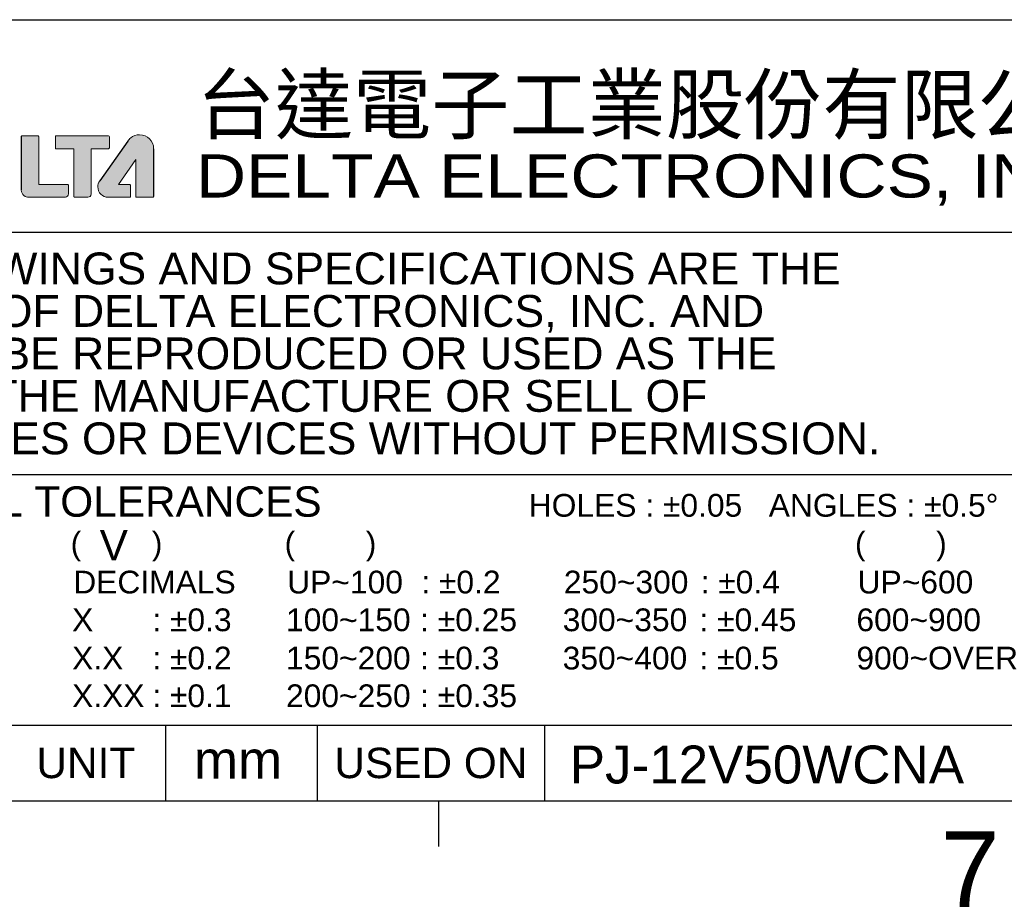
# Model space of a CAD drawing. Extents: x 210 to 804, y -840 to 420.
# Tile 33 of 50: x 620 to 685, y 9 to 66. Entities that reach past the tile are written whole.
import ezdxf
from ezdxf.enums import TextEntityAlignment as Align

# ---------------------------------------------------------------- set-up
doc = ezdxf.new("R2010")
doc.units = 0
doc.header["$LTSCALE"] = 0.5
doc.layers.get('0').update_dxf_attribs({"linetype": 'CONTINUOUS'})
for name, color, linetype in [('2', 2, 'CONTINUOUS'), ('3', 3, 'CONTINUOUS'), ('DIM', 7, 'CONTINUOUS'), ('PAPER', 7, 'CONTINUOUS')]:
    doc.layers.add(name, color=color, linetype=linetype)
doc.styles.add('ARIAL', font='ARIAL.TTF')
doc.styles.add('微軟正黑體', font='MSJH.ttf')

# ---------------------------------------------------------------- blocks, each defined once
blk = doc.blocks.new('A2')
h = blk.add_hatch(color=256)
h.dxf.hatch_style = 1
edge = h.paths.add_edge_path()
edge.add_spline(control_points=[(623.602, 55.009), (623.6, 54.967), (623.581, 54.918), (623.545, 54.871)], knot_values=[17, 17, 17, 17, 18, 18, 18, 18], degree=3, periodic=0)
edge.add_spline(control_points=[(623.545, 54.871), (623.508, 54.825), (623.466, 54.794), (623.413, 54.792)], knot_values=[16, 16, 16, 16, 17, 17, 17, 17], degree=3, periodic=0)
edge.add_spline(control_points=[(623.411, 54.792), (623.411, 54.792), (623.41, 54.792), (623.41, 54.792)], knot_values=[14, 14, 14, 14, 14.999968, 14.999968, 14.999968, 14.999968], degree=3, periodic=0)
edge.add_spline(control_points=[(623.41, 54.792), (623.41, 54.792), (620.977, 54.792), (620.977, 54.792)], knot_values=[13, 13, 13, 13, 14, 14, 14, 14], degree=3, periodic=0)
edge.add_spline(control_points=[(620.977, 54.792), (620.885, 54.793), (620.765, 54.826), (620.666, 54.904)], knot_values=[12, 12, 12, 12, 13, 13, 13, 13], degree=3, periodic=0)
edge.add_spline(control_points=[(620.666, 54.904), (620.568, 54.981), (620.491, 55.102), (620.491, 55.28)], knot_values=[11, 11, 11, 11, 12, 12, 12, 12], degree=3, periodic=0)
edge.add_line((620.491, 55.28), (620.491, 58.789))
edge.add_spline(control_points=[(620.491, 58.789), (620.491, 58.816), (620.514, 58.838), (620.54, 58.838)], knot_values=[7, 7, 7, 7, 8, 8, 8, 8], degree=3, periodic=0)
edge.add_spline(control_points=[(620.54, 58.838), (620.54, 58.838), (621.593, 58.838), (621.593, 58.838)], knot_values=[6, 6, 6, 6, 7, 7, 7, 7], degree=3, periodic=0)
edge.add_spline(control_points=[(621.593, 58.838), (621.606, 58.838), (621.618, 58.832), (621.627, 58.823)], knot_values=[5, 5, 5, 5, 6, 6, 6, 6], degree=3, periodic=0)
edge.add_spline(control_points=[(621.627, 58.823), (621.636, 58.814), (621.642, 58.802), (621.642, 58.789)], knot_values=[4, 4, 4, 4, 5, 5, 5, 5], degree=3, periodic=0)
edge.add_spline(control_points=[(621.642, 58.789), (621.642, 58.789), (621.642, 55.632), (621.642, 55.632)], knot_values=[3, 3, 3, 3, 4, 4, 4, 4], degree=3, periodic=0)
edge.add_spline(control_points=[(621.642, 55.632), (621.642, 55.632), (623.553, 55.632), (623.553, 55.632)], knot_values=[2, 2, 2, 2, 3, 3, 3, 3], degree=3, periodic=0)
edge.add_spline(control_points=[(623.553, 55.632), (623.566, 55.632), (623.578, 55.627), (623.587, 55.618)], knot_values=[1, 1, 1, 1, 2, 2, 2, 2], degree=3, periodic=0)
edge.add_spline(control_points=[(623.587, 55.618), (623.597, 55.609), (623.601, 55.597), (623.601, 55.584)], knot_values=[0, 0, 0, 0, 1, 1, 1, 1], degree=3, periodic=0)
edge.add_spline(control_points=[(623.601, 55.584), (623.601, 55.429), (623.601, 55.08), (623.602, 55.011)], knot_values=[20, 20, 20, 20, 21, 21, 21, 21], degree=3, periodic=0)
edge.add_spline(control_points=[(623.601, 55.009), (623.601, 55.009), (623.601, 55.009), (623.601, 55.009)], knot_values=[18.999928, 18.999928, 18.999928, 18.999928, 19, 19, 19, 19], degree=3, periodic=0)
h = blk.add_hatch(color=256)
h.dxf.hatch_style = 1
edge = h.paths.add_edge_path()
edge.add_spline(control_points=[(625.099, 55.024), (625.099, 55.024), (625.099, 57.972), (625.099, 57.972)], knot_values=[17, 17, 17, 17, 18, 18, 18, 18], degree=3, periodic=0)
edge.add_spline(control_points=[(625.099, 57.972), (625.099, 57.972), (625.099, 57.996), (625.099, 57.996)], knot_values=[18, 18, 18, 18, 19, 19, 19, 19], degree=3, periodic=0)
edge.add_spline(control_points=[(625.099, 57.996), (625.099, 57.996), (626.252, 57.996), (626.252, 57.996)], knot_values=[19, 19, 19, 19, 20, 20, 20, 20], degree=3, periodic=0)
edge.add_spline(control_points=[(626.252, 57.996), (626.265, 57.996), (626.277, 58.002), (626.287, 58.011)], knot_values=[20, 20, 20, 20, 21, 21, 21, 21], degree=3, periodic=0)
edge.add_spline(control_points=[(626.287, 58.011), (626.296, 58.02), (626.301, 58.032), (626.301, 58.045)], knot_values=[0, 0, 0, 0, 1, 1, 1, 1], degree=3, periodic=0)
edge.add_spline(control_points=[(626.301, 58.045), (626.301, 58.045), (626.301, 58.788), (626.301, 58.788)], knot_values=[1, 1, 1, 1, 2, 2, 2, 2], degree=3, periodic=0)
edge.add_spline(control_points=[(626.301, 58.788), (626.301, 58.815), (626.279, 58.836), (626.252, 58.836)], knot_values=[2, 2, 2, 2, 3, 3, 3, 3], degree=3, periodic=0)
edge.add_spline(control_points=[(626.252, 58.836), (626.252, 58.836), (622.79, 58.841), (622.79, 58.841)], knot_values=[3, 3, 3, 3, 4, 4, 4, 4], degree=3, periodic=0)
edge.add_spline(control_points=[(622.79, 58.841), (622.777, 58.841), (622.765, 58.835), (622.755, 58.826)], knot_values=[4, 4, 4, 4, 5, 5, 5, 5], degree=3, periodic=0)
edge.add_spline(control_points=[(622.755, 58.826), (622.746, 58.817), (622.741, 58.805), (622.741, 58.792)], knot_values=[5, 5, 5, 5, 6, 6, 6, 6], degree=3, periodic=0)
edge.add_spline(control_points=[(622.741, 58.792), (622.741, 58.792), (622.741, 58.041), (622.741, 58.041)], knot_values=[6, 6, 6, 6, 7, 7, 7, 7], degree=3, periodic=0)
edge.add_spline(control_points=[(622.741, 58.041), (622.741, 58.028), (622.746, 58.016), (622.755, 58.006)], knot_values=[7, 7, 7, 7, 8, 8, 8, 8], degree=3, periodic=0)
edge.add_spline(control_points=[(622.755, 58.006), (622.765, 57.997), (622.777, 57.992), (622.79, 57.992)], knot_values=[8, 8, 8, 8, 9, 9, 9, 9], degree=3, periodic=0)
edge.add_spline(control_points=[(622.79, 57.992), (622.79, 57.992), (623.957, 57.992), (623.957, 57.992)], knot_values=[9, 9, 9, 9, 10, 10, 10, 10], degree=3, periodic=0)
edge.add_spline(control_points=[(623.957, 57.992), (623.957, 57.992), (623.957, 54.85), (623.957, 54.85)], knot_values=[10, 10, 10, 10, 11, 11, 11, 11], degree=3, periodic=0)
edge.add_spline(control_points=[(623.957, 54.85), (623.957, 54.837), (623.962, 54.825), (623.972, 54.816)], knot_values=[11, 11, 11, 11, 12, 12, 12, 12], degree=3, periodic=0)
edge.add_spline(control_points=[(623.972, 54.816), (623.981, 54.807), (623.993, 54.802), (624.006, 54.802)], knot_values=[12, 12, 12, 12, 13, 13, 13, 13], degree=3, periodic=0)
edge.add_spline(control_points=[(624.006, 54.802), (624.006, 54.802), (624.889, 54.802), (624.889, 54.802)], knot_values=[13, 13, 13, 13, 14, 14, 14, 14], degree=3, periodic=0)
edge.add_spline(control_points=[(624.891, 54.802), (624.935, 54.802), (624.986, 54.817), (625.027, 54.853)], knot_values=[15, 15, 15, 15, 16, 16, 16, 16], degree=3, periodic=0)
edge.add_spline(control_points=[(625.027, 54.853), (625.067, 54.886), (625.099, 54.944), (625.099, 55.024)], knot_values=[16, 16, 16, 16, 17, 17, 17, 17], degree=3, periodic=0)
h = blk.add_hatch(color=256)
h.dxf.hatch_style = 1
edge = h.paths.add_edge_path()
edge.add_spline(control_points=[(625.663, 55.87), (625.585, 55.759), (625.539, 55.623), (625.539, 55.477)], knot_values=[4, 4, 4, 4, 5, 5, 5, 5], degree=3, periodic=0)
edge.add_spline(control_points=[(625.539, 55.477), (625.539, 55.099), (625.845, 54.792), (626.224, 54.792)], knot_values=[5, 5, 5, 5, 6, 6, 6, 6], degree=3, periodic=0)
edge.add_spline(control_points=[(626.224, 54.792), (626.224, 54.792), (627.645, 54.792), (627.645, 54.792)], knot_values=[6, 6, 6, 6, 7, 7, 7, 7], degree=3, periodic=0)
edge.add_spline(control_points=[(627.645, 54.792), (627.658, 54.792), (627.671, 54.797), (627.68, 54.807)], knot_values=[7, 7, 7, 7, 8, 8, 8, 8], degree=3, periodic=0)
edge.add_spline(control_points=[(627.68, 54.807), (627.689, 54.816), (627.694, 54.828), (627.694, 54.841)], knot_values=[8, 8, 8, 8, 9, 9, 9, 9], degree=3, periodic=0)
edge.add_spline(control_points=[(627.694, 54.841), (627.694, 54.841), (627.694, 55.583), (627.694, 55.583)], knot_values=[9, 9, 9, 9, 10, 10, 10, 10], degree=3, periodic=0)
edge.add_spline(control_points=[(627.694, 55.583), (627.694, 55.596), (627.689, 55.608), (627.68, 55.618)], knot_values=[10, 10, 10, 10, 11, 11, 11, 11], degree=3, periodic=0)
edge.add_spline(control_points=[(627.68, 55.618), (627.671, 55.627), (627.658, 55.632), (627.645, 55.632)], knot_values=[11, 11, 11, 11, 12, 12, 12, 12], degree=3, periodic=0)
edge.add_spline(control_points=[(627.645, 55.632), (627.645, 55.632), (626.896, 55.632), (626.896, 55.632)], knot_values=[12, 12, 12, 12, 13, 13, 13, 13], degree=3, periodic=0)
edge.add_spline(control_points=[(626.896, 55.632), (626.896, 55.632), (628.048, 57.289), (628.048, 57.289)], knot_values=[13, 13, 13, 13, 14, 14, 14, 14], degree=3, periodic=0)
edge.add_spline(control_points=[(628.048, 57.289), (628.048, 57.289), (628.049, 54.841), (628.049, 54.841)], knot_values=[14, 14, 14, 14, 15, 15, 15, 15], degree=3, periodic=0)
edge.add_spline(control_points=[(628.049, 54.841), (628.049, 54.828), (628.054, 54.816), (628.063, 54.807)], knot_values=[15, 15, 15, 15, 16, 16, 16, 16], degree=3, periodic=0)
edge.add_spline(control_points=[(628.063, 54.807), (628.072, 54.797), (628.085, 54.792), (628.098, 54.792)], knot_values=[16, 16, 16, 16, 17, 17, 17, 17], degree=3, periodic=0)
edge.add_spline(control_points=[(628.098, 54.792), (628.098, 54.792), (629.171, 54.792), (629.171, 54.792)], knot_values=[17, 17, 17, 17, 18, 18, 18, 18], degree=3, periodic=0)
edge.add_spline(control_points=[(629.171, 54.792), (629.184, 54.792), (629.196, 54.797), (629.206, 54.807)], knot_values=[18, 18, 18, 18, 19, 19, 19, 19], degree=3, periodic=0)
edge.add_spline(control_points=[(629.206, 54.807), (629.215, 54.816), (629.22, 54.828), (629.22, 54.841)], knot_values=[19, 19, 19, 19, 20, 20, 20, 20], degree=3, periodic=0)
edge.add_line((629.22, 54.841), (629.22, 57.996))
edge.add_spline(control_points=[(629.22, 57.996), (629.22, 58.505), (628.807, 58.917), (628.299, 58.917)], knot_values=[21, 21, 21, 21, 22, 22, 22, 22], degree=3, periodic=0)
edge.add_spline(control_points=[(628.299, 58.917), (628.073, 58.917), (627.867, 58.836), (627.707, 58.701)], knot_values=[0, 0, 0, 0, 1, 1, 1, 1], degree=3, periodic=0)
edge.add_spline(control_points=[(627.707, 58.701), (627.646, 58.652), (627.57, 58.572), (627.513, 58.489)], knot_values=[1, 1, 1, 1, 2, 2, 2, 2], degree=3, periodic=0)
edge.add_line((627.513, 58.489), (625.663, 55.87))
for p, q in [((620.491, 58.789), (620.491, 55.28)), ((627.513, 58.489), (625.663, 55.87)), ((629.22, 57.996), (629.22, 54.841))]:
    blk.add_line(p, q)
at = {"lineweight": 0}
for points in [[(620.54, 58.838), (620.514, 58.838), (620.491, 58.816), (620.491, 58.789)], [(621.593, 58.838), (621.593, 58.838), (620.54, 58.838), (620.54, 58.838)], [(621.627, 58.823), (621.618, 58.832), (621.606, 58.838), (621.593, 58.838)], [(621.642, 58.789), (621.642, 58.802), (621.636, 58.814), (621.627, 58.823)], [(621.642, 55.632), (621.642, 55.632), (621.642, 58.789), (621.642, 58.789)], [(622.755, 58.826), (622.746, 58.817), (622.741, 58.805), (622.741, 58.792)], [(622.741, 58.792), (622.741, 58.792), (622.741, 58.041), (622.741, 58.041)], [(622.79, 58.841), (622.777, 58.841), (622.765, 58.835), (622.755, 58.826)], [(626.252, 58.836), (626.252, 58.836), (622.79, 58.841), (622.79, 58.841)], [(626.301, 58.788), (626.301, 58.815), (626.279, 58.836), (626.252, 58.836)], [(626.301, 58.045), (626.301, 58.045), (626.301, 58.788), (626.301, 58.788)], [(627.707, 58.701), (627.646, 58.652), (627.57, 58.572), (627.513, 58.489)], [(628.299, 58.917), (628.073, 58.917), (627.867, 58.836), (627.707, 58.701)], [(629.22, 57.996), (629.22, 58.505), (628.807, 58.917), (628.299, 58.917)], [(622.741, 58.041), (622.741, 58.028), (622.746, 58.016), (622.755, 58.006)], [(622.755, 58.006), (622.765, 57.997), (622.777, 57.992), (622.79, 57.992)], [(622.79, 57.992), (622.79, 57.992), (623.957, 57.992), (623.957, 57.992)], [(623.957, 57.992), (623.957, 57.992), (623.957, 54.85), (623.957, 54.85)], [(625.099, 57.972), (625.099, 57.972), (625.099, 57.996), (625.099, 57.996)], [(625.099, 57.996), (625.099, 57.996), (626.252, 57.996), (626.252, 57.996)], [(625.099, 55.024), (625.099, 55.024), (625.099, 57.972), (625.099, 57.972)], [(626.252, 57.996), (626.265, 57.996), (626.277, 58.002), (626.287, 58.011)], [(626.287, 58.011), (626.296, 58.02), (626.301, 58.032), (626.301, 58.045)], [(626.896, 55.632), (626.896, 55.632), (628.048, 57.289), (628.048, 57.289)], [(628.048, 57.289), (628.048, 57.289), (628.049, 54.841), (628.049, 54.841)], [(620.491, 55.28), (620.491, 55.102), (620.568, 54.981), (620.666, 54.904)], [(623.553, 55.632), (623.553, 55.632), (621.642, 55.632), (621.642, 55.632)], [(623.587, 55.618), (623.578, 55.627), (623.566, 55.632), (623.553, 55.632)], [(623.601, 55.584), (623.601, 55.597), (623.597, 55.609), (623.587, 55.618)], [(623.602, 55.011), (623.601, 55.08), (623.601, 55.429), (623.601, 55.584)], [(627.645, 55.632), (627.645, 55.632), (626.896, 55.632), (626.896, 55.632)], [(627.68, 55.618), (627.671, 55.627), (627.658, 55.632), (627.645, 55.632)], [(627.694, 55.583), (627.694, 55.596), (627.689, 55.608), (627.68, 55.618)], [(627.694, 54.841), (627.694, 54.841), (627.694, 55.583), (627.694, 55.583)], [(620.666, 54.904), (620.765, 54.826), (620.885, 54.793), (620.977, 54.792)], [(620.977, 54.792), (620.977, 54.792), (623.41, 54.792), (623.41, 54.792)], [(623.41, 54.792), (623.41, 54.792), (623.411, 54.792), (623.411, 54.792)], [(623.411, 54.792), (623.411, 54.792), (623.413, 54.792), (623.413, 54.792)], [(623.413, 54.792), (623.466, 54.794), (623.508, 54.825), (623.545, 54.871)], [(623.545, 54.871), (623.581, 54.918), (623.6, 54.967), (623.602, 55.009)], [(623.601, 55.009), (623.601, 55.009), (623.602, 55.011), (623.602, 55.011)], [(623.602, 55.009), (623.602, 55.009), (623.601, 55.009), (623.601, 55.009)], [(623.957, 54.85), (623.957, 54.837), (623.962, 54.825), (623.972, 54.816)], [(623.972, 54.816), (623.981, 54.807), (623.993, 54.802), (624.006, 54.802)], [(624.006, 54.802), (624.006, 54.802), (624.889, 54.802), (624.889, 54.802)], [(624.889, 54.802), (624.889, 54.802), (624.891, 54.802), (624.891, 54.802)], [(624.891, 54.802), (624.935, 54.802), (624.986, 54.817), (625.027, 54.853)], [(625.027, 54.853), (625.067, 54.886), (625.099, 54.944), (625.099, 55.024)], [(626.224, 54.792), (626.224, 54.792), (627.645, 54.792), (627.645, 54.792)], [(627.645, 54.792), (627.658, 54.792), (627.671, 54.797), (627.68, 54.807)], [(627.68, 54.807), (627.689, 54.816), (627.694, 54.828), (627.694, 54.841)], [(628.049, 54.841), (628.049, 54.828), (628.054, 54.816), (628.063, 54.807)], [(628.063, 54.807), (628.072, 54.797), (628.085, 54.792), (628.098, 54.792)], [(628.098, 54.792), (628.098, 54.792), (629.171, 54.792), (629.171, 54.792)], [(629.171, 54.792), (629.184, 54.792), (629.196, 54.797), (629.206, 54.807)], [(629.206, 54.807), (629.215, 54.816), (629.22, 54.828), (629.22, 54.841)]]:
    blk.add_open_spline(points, degree=3, dxfattribs=at)
blk.add_open_spline([(625.663, 55.87), (625.585, 55.759), (625.539, 55.623), (625.539, 55.477), (625.539, 55.099), (625.845, 54.792), (626.224, 54.792)], degree=3, knots=[4, 4, 4, 4, 5, 5, 5, 6, 6, 6, 6], dxfattribs=at)
at = {"layer": '3'}
blk.add_line((599, 20), (694, 20), dxfattribs=at)
at = {"layer": 'PAPER', "color": 3}
for p, q in [((599, 66.5), (694, 66.5)), ((599, 52.5), (694, 52.5)), ((694, 36.5), (599, 36.5)), ((630, 20), (630, 15)), ((640, 20), (640, 15)), ((655, 20), (655, 15)), ((225, 15), (789, 15))]:
    blk.add_line(p, q, dxfattribs=at)
at = {"layer": 'PAPER', "color": 2}
blk.add_line((648, 15), (648, 12), dxfattribs=at)
at = {"style": 'ARIAL'}
for tag, height, p in [('TITLE', 4.5, (749.838, 40.884)), ('XXXXXXXXXX', 4, (749.838, 24.457))]:
    blk.add_attdef(tag, text='', height=height, dxfattribs=at).set_placement(p, align=Align.CENTER)
for tag, p, height in [('V', (625.663, 30.86), 2), ('00', (779.828, 20.28), 4), ('2_____2', (724.259, 16.66), 2.5), ("XX/XX'XX", (760.132, 16.138), 2.5), ('mm', (631.876, 16.458), 2.5), ('ADP-XX', (656.659, 16.148), 2.5), ('--', (612.881, 16.262), 2.5)]:
    blk.add_attdef(tag, p, '', height=height, dxfattribs=at)
at = {"layer": '2', "style": '微軟正黑體'}
blk.add_text('台達電子工業股份有限公司', height=3.78, dxfattribs=at).set_placement((632.06, 59.023))
at = {"layer": 'PAPER', "color": 2, "style": 'ARIAL', "width": 1.154139}
blk.add_text('DELTA ELECTRONICS, INC.', height=2.84004, dxfattribs=at).set_placement((632.012, 54.778), (692.314, 54.778), align=Align.FIT)
at = {"layer": 'PAPER', "color": 2, "style": 'ARIAL'}
for s, p in [('THESE DRAWINGS AND SPECIFICATIONS ARE THE', (602, 50.1)), ('PROPERTY OF DELTA ELECTRONICS, INC. AND', (602, 47.3)), ('SHALL NOT BE REPRODUCED OR USED AS THE', (602, 44.5)), ('BASIS FOR THE MANUFACTURE OR SELL OF', (602, 41.7)), ('APPARATUSES OR DEVICES WITHOUT PERMISSION.', (602, 38.9))]:
    blk.add_text(s, height=2.1, dxfattribs=at).set_placement(p, align=Align.MIDDLE_LEFT)
for s, height, p in [('DIMENSIONAL TOLERANCES', 2, (601.332, 33.734)), ('HOLES : %%P0.05   ANGLES : %%P0.5%%D', 1.5, (653.955, 33.734)), ('(        )', 1.5, (623.747, 31.233)), ('(        )', 1.5, (637.854, 31.233)), ('(        )', 1.5, (675.466, 31.233)), ('DECIMALS', 1.5, (623.921, 28.675)), ('UP~100', 1.5, (638.028, 28.675)), (': %%P0.2', 1.5, (646.87, 28.675)), ('250~300', 1.5, (656.27, 28.675)), (': %%P0.4', 1.5, (665.29, 28.675)), ('UP~600', 1.5, (675.64, 28.675)), ('X', 1.5, (623.844, 26.186)), (': %%P0.3', 1.5, (629.133, 26.186)), ('100~150', 1.5, (637.951, 26.186)), (': %%P0.25', 1.5, (646.793, 26.186)), ('300~350', 1.5, (656.192, 26.186)), (': %%P0.45', 1.5, (665.213, 26.186)), ('600~900', 1.5, (675.562, 26.186)), ('X.X', 1.5, (623.844, 23.664)), (': %%P0.2', 1.5, (629.133, 23.664)), ('150~200', 1.5, (637.951, 23.664)), (': %%P0.3', 1.5, (646.793, 23.664)), ('350~400', 1.5, (656.192, 23.664)), (': %%P0.5', 1.5, (665.213, 23.664)), ('900~OVER', 1.5, (675.562, 23.664)), (': %%P0.1', 1.5, (629.133, 21.179)), (': %%P0.35', 1.5, (646.793, 21.179)), ('X.XX', 1.5, (623.844, 21.179)), ('200~250', 1.5, (637.951, 21.179))]:
    blk.add_text(s, height=height, dxfattribs=at).set_placement(p)
for s, p in [('UNIT', (624.75, 17.5)), ('USED ON', (647.5, 17.5))]:
    blk.add_text(s, height=2, dxfattribs=at).set_placement(p, align=Align.MIDDLE_CENTER)
at = {"layer": 'PAPER', "color": 1, "style": 'ARIAL'}
blk.add_text('7', height=5, dxfattribs=at).set_placement((683.063, 10.495), align=Align.MIDDLE)

msp = doc.modelspace()

# ---------------------------------------------------------------- block references
at = {"layer": 'DIM', "color": 7}
ref = msp.add_blockref('A2', (0, 0), dxfattribs=at)
ref.add_attrib('ADP-XX', 'PJ-12V50WCNA', (656.659, 16.148), dxfattribs={"layer": '0', "height": 2.5, "style": 'ARIAL'})
ref.add_attrib('mm', 'mm', (631.876, 16.458), dxfattribs={"layer": '0', "height": 2.5, "style": 'ARIAL'})
ref.add_attrib('V', 'V', (625.663, 30.86), dxfattribs={"layer": '0', "height": 2, "style": 'ARIAL'})

doc.saveas('drawing.dxf')
